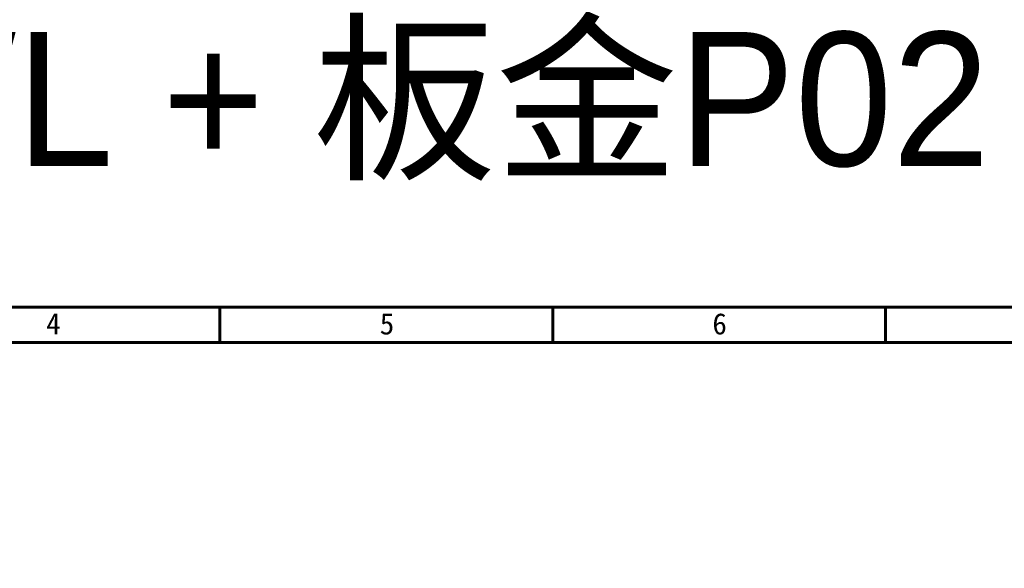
# Model space of a CAD drawing. Header units: inches. Extents: x 0 to 5655, y -2263 to 1330.
# Tile 230 of 231: x 5361 to 5508, y -50 to 32. Entities that reach past the tile are written whole.
import ezdxf

# ---------------------------------------------------------------- set-up
doc = ezdxf.new("R2010")
doc.units = ezdxf.units.IN
doc.header["$MEASUREMENT"] = 0
doc.layers.add('BORDER', color=7, linetype='Continuous')
doc.styles.get("Standard").update_dxf_attribs({"font": 'arial.ttf'})
doc.styles.add('標題欄', font='txt')

# ---------------------------------------------------------------- blocks, each defined once
blk = doc.blocks.new('A4-英文圖框-橫式')
at = {"layer": 'BORDER', "color": 123, "linetype": 'Continuous', "lineweight": 60, "ltscale": 25.4}
for p, q in [((2350.7, 183.5), (2350.7, 188.79)), ((2400.45, 183.5), (2400.45, 188.79)), ((2450.2, 183.5), (2450.2, 188.79)), ((2151.7, 183.5), (2549.79, 183.5))]:
    blk.add_line(p, q, dxfattribs=at)
blk.add_lwpolyline([(2151.7, 188.79), (2555.09, 188.79), (2555.09, -95.06), (2151.7, -95.06)], close=True, dxfattribs=at)
at = {"color": 60, "style": '標題欄'}
for s, p in [('4', (2324.76, 184.72)), ('5', (2374.61, 184.72)), ('6', (2424.32, 184.72))]:
    blk.add_text(s, height=3.18, dxfattribs=at).set_placement(p)

msp = doc.modelspace()

# ---------------------------------------------------------------- block references
msp.add_blockref('A4-英文圖框-橫式', (3039.785, -199.497))

# ---------------------------------------------------------------- texts
at = {"color": 7, "insert": (5393.177, 19.297), "char_height": 20, "attachment_point": 5}
msp.add_mtext_dynamic_manual_height_columns('{\\fPMingLiU|b0|i0|c136|p18;左折WL + 板金P02}', width=252.6866, gutter_width=12.5, heights=[0], dxfattribs=at)

doc.saveas('drawing.dxf')
